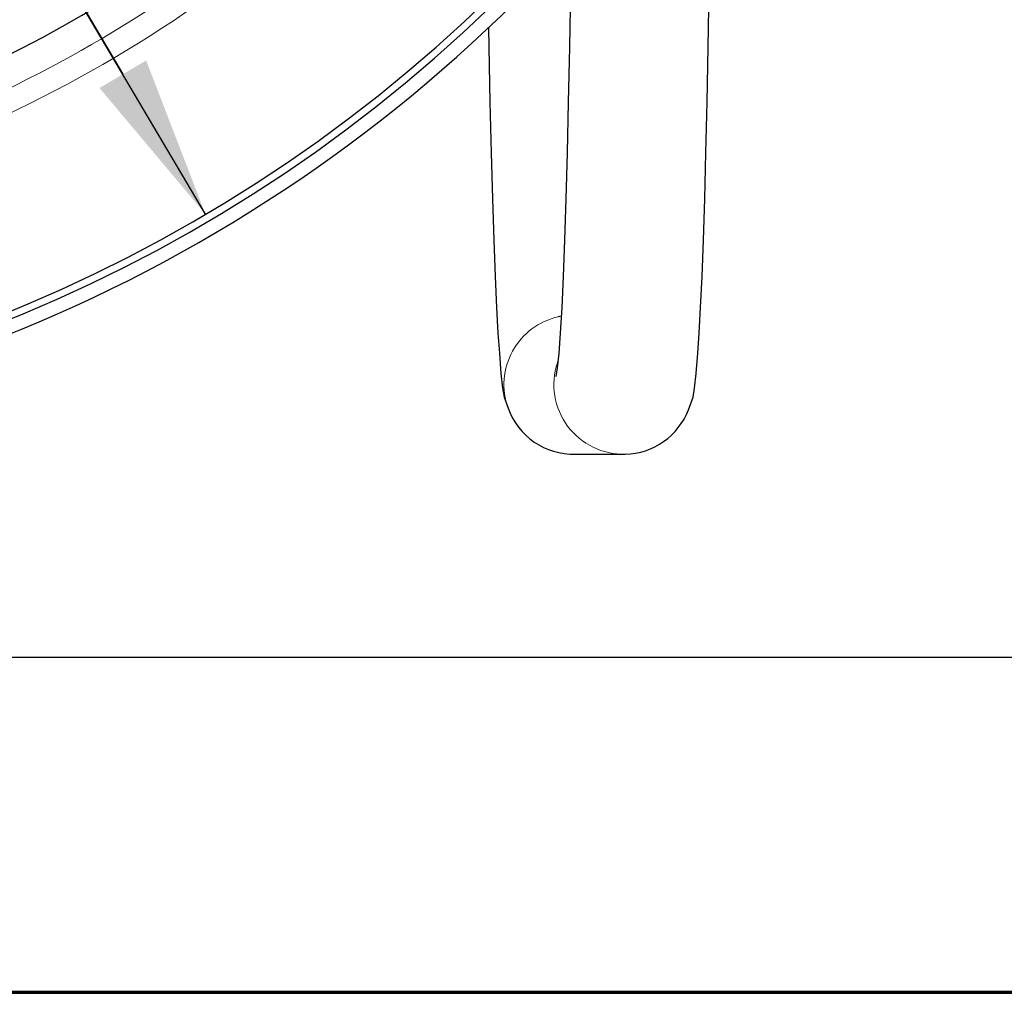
# Model space of a CAD drawing. Header units: millimetres. Extents: x 18 to 610, y -123 to 280.
# Tile 58 of 83: x 467 to 510, y -120 to -78. Entities that reach past the tile are written whole.
import ezdxf

# ---------------------------------------------------------------- set-up
doc = ezdxf.new("R2010")
doc.units = ezdxf.units.MM
doc.linetypes.add('SOLID', pattern=[0])
doc.styles.add('Arial', font='Arial.ttf', dxfattribs={"height": 7})
doc.dimstyles.get("Standard").update_dxf_attribs({"dimtxt": 5, "dimasz": 5, "dimexe": 0.18, "dimexo": 0.0625, "dimgap": 0.09, "dimtad": 0, "dimtih": 1, "dimtoh": 1, "dimdec": 4, "dimzin": 0, "dimdsep": 46, "dimtxsty": 'Arial', "dimcen": 0.09, "dimadec": 0, "dimazin": 0, "dimtfac": 1, "dimtdec": 4, "dimtofl": 0, "dimtmove": 0, "dimatfit": 3, "dimfxl": 0, "dimtolj": 1, "dimtzin": 0, "dimarcsym": 0})

# ---------------------------------------------------------------- blocks, each defined once
blk = doc.blocks.new('*D3')
at = {"color": 0, "lineweight": -2}
for p, q in [((323.56, -56.067), (323.56, -107.481)), ((560.56, -56.067), (560.56, -107.481)), ((330.56, -105.521), (553.56, -105.521))]:
    blk.add_line(p, q, dxfattribs=at)
at = {"color": 0}
for points in [[(330.56, -104.355), (330.56, -106.688), (323.56, -105.521)], [(553.56, -106.688), (553.56, -104.355), (560.56, -105.521)]]:
    blk.add_solid(points, dxfattribs=at)
at = {"layer": 'Defpoints', "color": 0}
for p in [(323.56, -56.067), (560.56, -56.067), (560.56, -105.521)]:
    blk.add_point(p, dxfattribs=at)
at = {"color": 0, "lineweight": 9, "insert": (366.514, -98.448), "char_height": 7, "attachment_point": 5, "style": 'Arial'}
blk.add_mtext('\\A1;237.0', dxfattribs=at)
blk = doc.blocks.new('*D6')
at = {"color": 0, "lineweight": -2}
for p, q in [((475.144, -86.426), (389.107, 59.337)), ((408.976, 25.674), (471.585, -80.398))]:
    blk.add_line(p, q, dxfattribs=at)
at = {"color": 0}
blk.add_solid([(470.581, -80.991), (472.59, -79.805), (475.144, -86.426)], dxfattribs=at)
at = {"layer": 'Defpoints', "color": 0}
for p in [(408.976, 25.674), (475.144, -86.426)]:
    blk.add_point(p, dxfattribs=at)
at = {"color": 0, "lineweight": 9, "insert": (405.057, 46.609), "char_height": 7, "attachment_point": 5, "rotation": 300.5513, "style": 'Arial'}
blk.add_mtext('\\A1;Ø130.2', dxfattribs=at)
blk = doc.blocks.new('BlockOfViews_7')
at = {"linetype": 'SOLID', "lineweight": 30}
blk.add_line((491.077, -96.775, -63.144), (493.23, -96.775, 44.135), dxfattribs=at)
for points in [[(491.06, -48.776, 89.187), (491.062, -52.122, 88.838), (491.054, -55.45, 88.463), (491.042, -58.74, 87.841), (491.024, -61.974, 86.974), (491.002, -65.135, 85.868), (490.975, -68.204, 84.53), (490.944, -71.164, 82.965), (490.908, -73.999, 81.184), (490.868, -76.693, 79.196), (490.824, -79.231, 77.013), (490.777, -81.599, 74.645), (490.726, -83.783, 72.108), (490.672, -85.772, 69.414), (490.615, -87.553, 66.58), (490.556, -89.118, 63.62), (490.494, -90.457, 60.551), (490.431, -91.563, 57.391), (490.366, -92.429, 54.158), (490.3, -93.052, 50.868), (490.233, -93.427, 47.542)], [(495.955, -94.856, 44.08), (496.149, -94.316, 47.49), (496.218, -93.934, 50.883), (496.285, -93.299, 54.237), (496.351, -92.415, 57.536), (496.413, -91.563, 57.271), (496.476, -90.457, 60.431), (496.538, -89.118, 63.5), (496.597, -87.553, 66.46), (496.654, -85.772, 69.294), (496.708, -83.783, 71.988), (496.759, -81.599, 74.525), (496.807, -79.231, 76.893), (496.85, -76.693, 79.076), (496.89, -73.999, 81.064), (496.926, -71.164, 82.845), (496.957, -68.204, 84.41), (496.984, -65.135, 85.748), (497.006, -61.974, 86.854), (497.024, -58.74, 87.721), (497.036, -55.45, 88.343), (497.044, -52.122, 88.718), (497.059, -48.776, 89.067)], [(487.339, -78.378, -96.633), (487.353, -79.231, -95.899), (487.401, -81.599, -93.531), (487.452, -83.783, -90.994), (487.506, -85.772, -88.3), (487.563, -87.553, -85.466), (487.622, -89.118, -82.506), (487.684, -90.457, -79.437), (487.747, -91.563, -76.277), (487.809, -92.415, -76.542), (487.875, -93.299, -73.243), (487.942, -93.934, -69.889), (488.011, -94.316, -66.496), (488.179, -94.787, -63.086)]]:
    blk.add_polyline3d(points, dxfattribs=at)
for centre, radius, start, end in [((442.06, -30.376, -7.773), 65.4, 48.54992, 318.36116), ((442.06, -30.376, 10.227), 65.086, 48.87291, 318.68174), ((442.06, -30.376, 2.027), 55, 279.154, 311.3879), ((442.06, -30.376, -11.473), 66, 270.00007, 317.73954)]:
    blk.add_arc(centre, radius, start, end, dxfattribs=at)
at = {"color": 196, "linetype": 'SOLID', "lineweight": 9}
blk.add_arc((442.06, -30.376, 10.227), 57.285, 276.1605, 314.3813, dxfattribs=at)
at = {"color": 196, "linetype": 'SOLID', "lineweight": 9, "extrusion": (0, 0, -1)}
blk.add_arc((-442.06, -30.376, -9.401), 56.3, 227.7239, 261.7342, dxfattribs=at)
at = {"color": 196, "linetype": 'SOLID', "lineweight": 9, "extrusion": (0.02007, 0, 0.999799)}
for centre, start, end in [((-93.776, -492.172, -53.275), 12.6563, 109.6875), ((-93.776, -492.172, 54.025), 71.7188, 181.4063)]:
    blk.add_arc(centre, 3, start, end, dxfattribs=at)
at = {"linetype": 'SOLID', "lineweight": 30, "extrusion": (0.02007, 0, 0.999799)}
for centre, start, end in [((-93.776, -492.172, -53.275), 10.191, 12.6563), ((-93.776, -492.172, 54.025), 70.6502, 71.7188), ((-93.776, -492.172, -53.275), 109.6875, 181.4063), ((-93.776, -492.172, 54.025), 181.4063, 248.9062)]:
    blk.add_arc(centre, 3, start, end, dxfattribs=at)
blk = doc.blocks.new('A21-m2')
at = {"color": 51, "linetype": 'SOLID', "lineweight": 70}
blk.add_line((203.099, -119.968), (609.821, -119.968), dxfattribs=at)

msp = doc.modelspace()

# ---------------------------------------------------------------- block references
for name in ['A21-m2', 'BlockOfViews_7']:
    msp.add_blockref(name, (0, 0))

# ---------------------------------------------------------------- dimensions: what is measured, and where the dimension line sits
at = {"lineweight": 9}
dim = msp.add_diameter_dim_2p(p1=(408.976, 25.674), p2=(475.144, -86.426), dimstyle='Standard', override={"dimtxt": 7, "dimasz": 7, "dimexe": 1.96, "dimexo": 0, "dimgap": 3.5, "dimtad": 1, "dimtih": 0, "dimtoh": 0, "dimdec": 1, "dimlfac": 1, "dimpost": '״<>', "dimse1": 0, "dimse2": 0, "dimtofl": 1}, dxfattribs=at)
dim.commit()
dim.dimension.update_dxf_attribs({"geometry": '*D6', "text_midpoint": (398.799, 42.916), "dimtype": 163})
dim = msp.add_linear_dim(base=(560.56, -105.521), p1=(323.56, -56.067), p2=(560.56, -56.067), dimstyle='Standard', override={"dimtxt": 7, "dimasz": 7, "dimexe": 1.96, "dimexo": 0, "dimgap": 3.5, "dimtad": 1, "dimtih": 0, "dimtoh": 1, "dimdec": 1, "dimlfac": 1, "dimpost": '<>', "dimsah": 1, "dimse1": 0, "dimse2": 0, "dimtix": 1}, dxfattribs=at)
dim.commit()
dim.dimension.update_dxf_attribs({"geometry": '*D3', "text_midpoint": (366.514, -105.521), "dimtype": 160})

doc.saveas('drawing.dxf')
